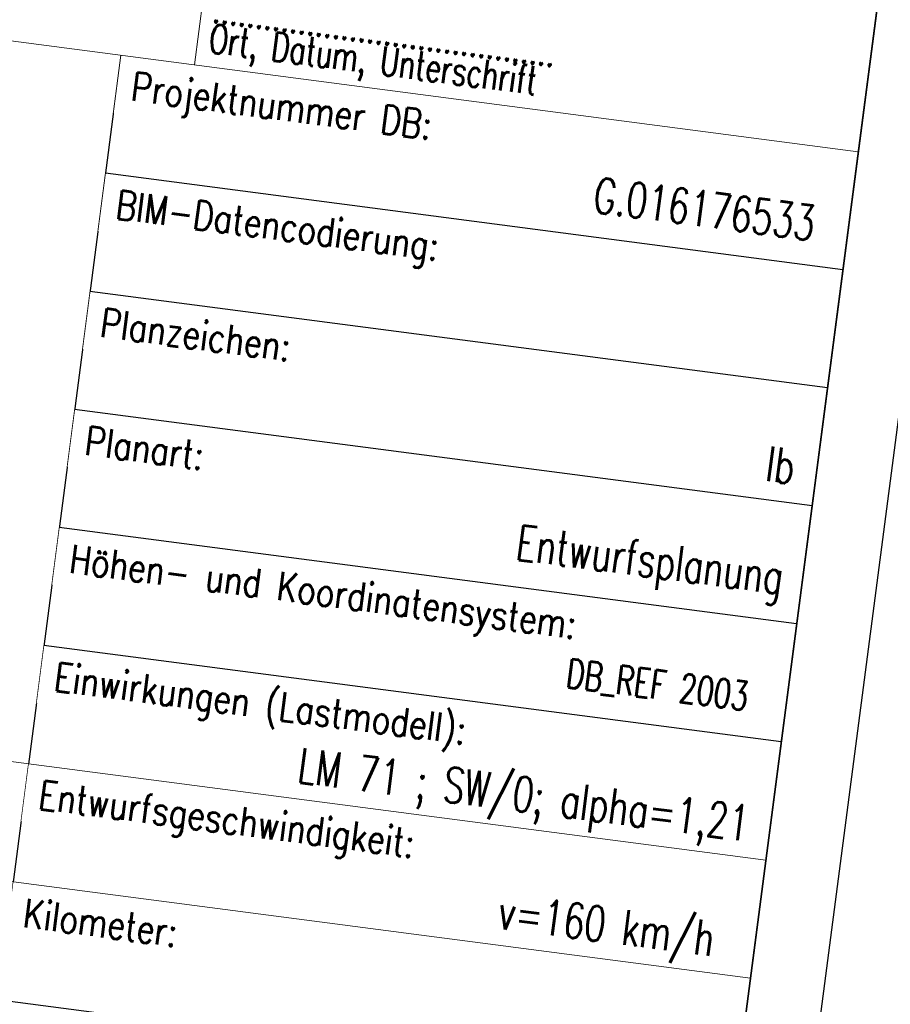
# Model space of a CAD drawing. Header units: metres. Extents: x -11 to 3521450, y 0 to 5943726.
# Tile 40 of 96: x 3520825.9 to 3520828.82, y 5943339.39 to 5943342.7. Entities that reach past the tile are written whole.
import ezdxf
from ezdxf.enums import TextEntityAlignment as Align

# ---------------------------------------------------------------- set-up
doc = ezdxf.new("R2010")
doc.units = ezdxf.units.M
for name, color, linetype in [('_SF025', 7, 'Continuous'), ('Stempel', 7, 'Continuous'), ('T__RANDI', 3, 'Continuous'), ('T__RANDO', 7, 'Continuous'), ('T__TEXT', 2, 'Continuous')]:
    doc.layers.add(name, color=color, linetype=linetype)
doc.styles.add('SIMPLEX8', font='simplexd.shx', dxfattribs={"width": 0.8})

# ---------------------------------------------------------------- blocks, each defined once
blk = doc.blocks.new('Planstempel')
at = {"layer": '_SF025'}
for p, q in [((-2.75, 5.1), (-2.75, 1.9)), ((-0.25, 4.7), (-2.75, 4.7)), ((-0.25, 4.3), (-2.75, 4.3)), ((-0.25, 3.9), (-2.75, 3.9)), ((-0.25, 3.5), (-2.75, 3.5)), ((-0.25, 3.1), (-2.75, 3.1))]:
    blk.add_line(p, q, dxfattribs=at)
at = {"layer": 'Stempel', "color": 1}
blk.add_line((-0.25, 14.5762), (-0.25, 0.25), dxfattribs=at)
at = {"layer": 'Stempel', "color": 7, "lineweight": 18}
for p, q in [((-2.5, 6.85), (-2.5, 5.1)), ((-9.25, 5.1), (-0.25, 5.1)), ((-9.25, 2.7), (-0.25, 2.7)), ((-0.25, 2.3), (-9.25, 2.3))]:
    blk.add_line(p, q, dxfattribs=at)
at = {"layer": 'Stempel'}
blk.add_line((-0.25, 1.9), (-9.25, 1.9), dxfattribs=at)
at = {"layer": 'Stempel', "color": 7, "lineweight": 18, "style": 'SIMPLEX8', "width": 0.7}
for s, p in [('........................................', (-2.4616, 5.2501)), ('Ort, Datum, Unterschrift', (-2.4616, 5.1478))]:
    blk.add_text(s, height=0.096626, dxfattribs=at).set_placement(p)
at = {"layer": 'Stempel', "color": 1, "lineweight": 25, "style": 'SIMPLEX8', "width": 0.7}
for s, height, p in [('G.016176533', 0.118098, (-1.1112, 4.7828)), ('Ib', 0.1181, (-0.4201, 3.9631)), ('DB_REF 2003 ', 0.096626, (-0.9943, 3.1887)), ('v=160 km/h', 0.1181, (-1.1167, 2.3556))]:
    blk.add_text(s, height=height, dxfattribs=at).set_placement(p)
for s, p in [('Entwurfsplanung', (-0.3143, 3.5913)), ('LM 71 ; SW/0; alpha=1,21', (-0.3214, 2.7544))]:
    blk.add_text(s, height=0.118098, dxfattribs=at).set_placement(p, align=Align.RIGHT)
at = {"layer": 'Stempel', "color": 7, "lineweight": 18, "attachment_point": 1, "style": 'SIMPLEX8', "bg_fill": 2}
for s, insert, char_height in [('Projektnummer DB:', (-2.7, 5.05), 0.096626), ('BIM-Datencodierung:', (-2.7, 4.65), 0.096626), ('Planzeichen:', (-2.7, 4.25), 0.096626), ('Planart:', (-2.7, 3.85), 0.09663), ('Höhen- und Koordinatensystem:', (-2.7, 3.45), 0.096626), ('Einwirkungen (Lastmodell):', (-2.7, 3.05), 0.096626), ('Entwurfsgeschwindigkeit:', (-2.7, 2.65), 0.096626), ('Kilometer:', (-2.7, 2.25), 0.09663)]:
    blk.add_mtext(s, dxfattribs=dict(at, insert=insert, char_height=char_height))
at = {"layer": 'T__TEXT', "color": 1, "lineweight": 25, "insert": (-4.6668, 5.3786), "char_height": 0.1, "width": 3.536111, "attachment_point": 1, "rotation": 360, "style": 'SIMPLEX8'}
blk.add_mtext('\\pxt16;Leipzig,', dxfattribs=at)
blk = doc.blocks.new('SOF_PAGEMARGIN_1CB72')
at = {"layer": 'T__RANDI', "color": 3}
blk.add_line((1184, 5), (1184, 836), dxfattribs=at)
at = {"layer": 'T__RANDO', "color": 7}
blk.add_line((1189, 0), (1189, 841), dxfattribs=at)

msp = doc.modelspace()

# ---------------------------------------------------------------- block references
at = {"linetype": 'Continuous', "lineweight": 18, "extrusion": (4.31589e-07, -5.63916e-08, 1), "rotation": 352.5558816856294}
msp.add_blockref('Planstempel', (3520828.3041, 5943337.1631, 1.1843), dxfattribs=at)

# ---------------------------------------------------------------- next in the draw order: block references
at = {"linetype": 'Continuous', "lineweight": 18, "extrusion": (4.31589e-07, -5.63916e-08, 1), "xscale": 0.05, "yscale": 0.05, "zscale": 0.05, "rotation": 352.5558816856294}
msp.add_blockref('SOF_PAGEMARGIN_1CB72', (3520769.3551, 5943344.8654, 1.1843), dxfattribs=at)

doc.saveas('drawing.dxf')
